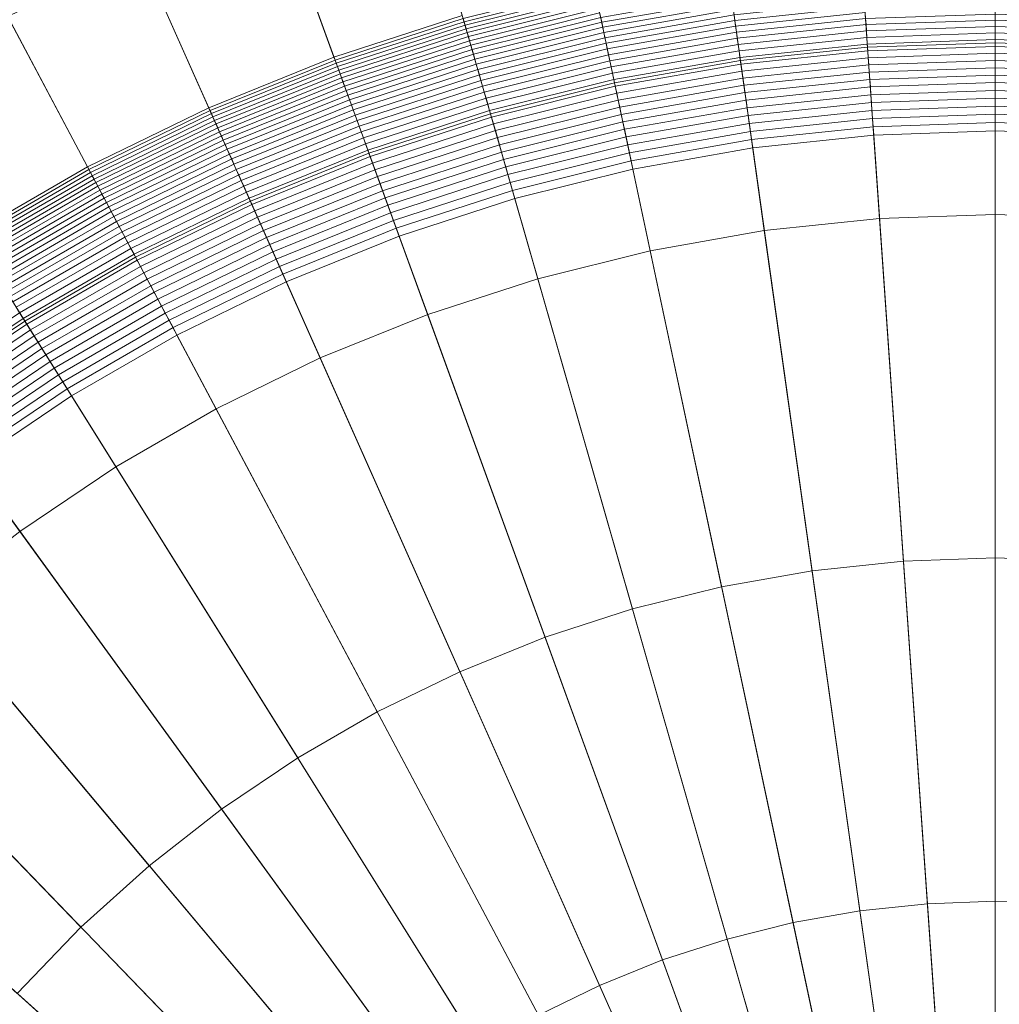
# Model space of a CAD drawing. Header units: millimetres. Extents: x -219 to 220, y -220 to 220.
# Tile 104 of 146: x -17 to 0, y 15 to 32. Entities that reach past the tile are written whole.
import ezdxf

# ---------------------------------------------------------------- set-up
doc = ezdxf.new("R2010")
doc.units = ezdxf.units.MM
doc.layers.add('LUCIDO_1', color=1, linetype='Continuous', lineweight=20, true_color=0xff0000)
doc.layers.add('Nessuna', color=7, linetype='Continuous', lineweight=9)

# ---------------------------------------------------------------- blocks, each defined once
blk = doc.blocks.new('Group-1')
at = {"layer": 'Nessuna', "color": 7, "linetype": 'Continuous', "lineweight": 9, "transparency": 33554687}
for points in [[(-2.398, 39.861, -97.712), (0.392, 39.959, -97.712), (0.392, 22.959, -97.712), (-1.212, 22.903, -97.712)], [(0.392, 39.959, -97.712), (3.183, 39.861, -97.712), (1.997, 22.903, -97.712), (0.392, 22.959, -97.712)], [(-5.175, 39.57, -97.712), (-2.398, 39.861, -97.712), (-1.212, 22.903, -97.712), (-2.809, 22.735, -97.712)], [(-7.924, 39.085, -97.712), (-5.175, 39.57, -97.712), (-2.809, 22.735, -97.712), (-4.39, 22.456, -97.712)], [(-10.633, 38.409, -97.712), (-7.924, 39.085, -97.712), (-4.39, 22.456, -97.712), (-5.947, 22.068, -97.712)], [(-13.288, 37.547, -97.712), (-10.633, 38.409, -97.712), (-5.947, 22.068, -97.712), (-7.474, 21.572, -97.712)], [(-15.877, 36.501, -97.712), (-13.288, 37.547, -97.712), (-7.474, 21.572, -97.712), (-8.963, 20.97, -97.712)], [(-18.387, 35.277, -97.712), (-15.877, 36.501, -97.712), (-8.963, 20.97, -97.712), (-10.406, 20.267, -97.712)], [(-20.804, 33.881, -97.712), (-18.387, 35.277, -97.712), (-10.406, 20.267, -97.712), (-11.796, 19.464, -97.712)], [(-11.164, 31.709, -81.761), (-8.921, 32.438, -81.761), (-9.74, 35.294, -71.709), (-12.18, 34.502, -71.709)], [(-13.35, 30.825, -81.761), (-11.164, 31.709, -81.761), (-12.18, 34.502, -71.709), (-14.559, 33.54, -71.709)], [(-23.119, 32.32, -97.712), (-20.804, 33.881, -97.712), (-11.796, 19.464, -97.712), (-13.127, 18.566, -97.712)], [(-15.47, 29.792, -81.761), (-13.35, 30.825, -81.761), (-14.559, 33.54, -71.709), (-16.865, 32.416, -71.709)], [(-8.889, 32.328, -82.122), (-6.609, 32.896, -82.122), (-6.621, 32.954, -81.942), (-8.905, 32.384, -81.942)], [(-8.872, 32.268, -82.301), (-6.596, 32.835, -82.301), (-6.609, 32.896, -82.122), (-8.889, 32.328, -82.122)], [(-8.854, 32.205, -82.479), (-6.582, 32.771, -82.479), (-6.596, 32.835, -82.301), (-8.872, 32.268, -82.301)], [(-8.835, 32.138, -82.656), (-6.568, 32.703, -82.656), (-6.582, 32.771, -82.479), (-8.854, 32.205, -82.479)], [(-8.815, 32.069, -82.831), (-6.553, 32.633, -82.831), (-6.568, 32.703, -82.656), (-8.835, 32.138, -82.656)], [(-6.486, 32.317, -83.517), (-4.212, 32.718, -83.517), (-4.224, 32.803, -83.348), (-6.503, 32.401, -83.348)], [(-6.467, 32.231, -83.685), (-4.199, 32.63, -83.685), (-4.212, 32.718, -83.517), (-6.486, 32.317, -83.517)], [(-8.794, 31.996, -83.005), (-6.537, 32.559, -83.005), (-6.553, 32.633, -82.831), (-8.815, 32.069, -82.831)], [(-8.772, 31.92, -83.177), (-6.521, 32.481, -83.177), (-6.537, 32.559, -83.005), (-8.794, 31.996, -83.005)], [(-6.448, 32.141, -83.851), (-4.187, 32.54, -83.851), (-4.199, 32.63, -83.685), (-6.467, 32.231, -83.685)], [(-6.428, 32.048, -84.015), (-4.173, 32.446, -84.015), (-4.187, 32.54, -83.851), (-6.448, 32.141, -83.851)], [(-4.16, 32.348, -84.177), (-1.889, 32.587, -84.177), (-1.896, 32.685, -84.015), (-4.173, 32.446, -84.015)], [(-4.146, 32.248, -84.337), (-1.882, 32.486, -84.337), (-1.889, 32.587, -84.177), (-4.16, 32.348, -84.177)], [(-17.512, 28.612, -81.761), (-15.47, 29.792, -81.761), (-16.865, 32.416, -71.709), (-19.087, 31.133, -71.709)], [(-11.145, 31.657, -81.942), (-8.905, 32.384, -81.942), (-8.921, 32.438, -81.761), (-11.164, 31.709, -81.761)], [(-11.125, 31.601, -82.122), (-8.889, 32.328, -82.122), (-8.905, 32.384, -81.942), (-11.145, 31.657, -81.942)], [(-8.75, 31.841, -83.348), (-6.503, 32.401, -83.348), (-6.521, 32.481, -83.177), (-8.772, 31.92, -83.177)], [(-8.726, 31.759, -83.517), (-6.486, 32.317, -83.517), (-6.503, 32.401, -83.348), (-8.75, 31.841, -83.348)], [(-6.408, 31.952, -84.177), (-4.16, 32.348, -84.177), (-4.173, 32.446, -84.015), (-6.428, 32.048, -84.015)], [(-6.387, 31.853, -84.337), (-4.146, 32.248, -84.337), (-4.16, 32.348, -84.177), (-6.408, 31.952, -84.177)], [(-4.131, 32.145, -84.496), (-1.875, 32.382, -84.496), (-1.882, 32.486, -84.337), (-4.146, 32.248, -84.337)], [(-4.116, 32.039, -84.652), (-1.867, 32.276, -84.652), (-1.875, 32.382, -84.496), (-4.131, 32.145, -84.496)], [(-1.867, 32.276, -84.652), (0.392, 32.354, -84.652), (0.392, 32.462, -84.496), (-1.875, 32.382, -84.496)], [(-1.86, 32.166, -84.807), (0.392, 32.244, -84.807), (0.392, 32.354, -84.652), (-1.867, 32.276, -84.652)], [(0.392, 32.354, -84.652), (2.652, 32.276, -84.652), (2.66, 32.382, -84.496), (0.392, 32.462, -84.496)], [(0.392, 32.244, -84.807), (2.644, 32.166, -84.807), (2.652, 32.276, -84.652), (0.392, 32.354, -84.652)], [(-25.319, 30.601, -97.712), (-23.119, 32.32, -97.712), (-13.127, 18.566, -97.712), (-14.392, 17.578, -97.712)], [(-11.103, 31.543, -82.301), (-8.872, 32.268, -82.301), (-8.889, 32.328, -82.122), (-11.125, 31.601, -82.122)], [(-11.081, 31.481, -82.479), (-8.854, 32.205, -82.479), (-8.872, 32.268, -82.301), (-11.103, 31.543, -82.301)], [(-11.057, 31.416, -82.656), (-8.835, 32.138, -82.656), (-8.854, 32.205, -82.479), (-11.081, 31.481, -82.479)], [(-8.702, 31.673, -83.685), (-6.467, 32.231, -83.685), (-6.486, 32.317, -83.517), (-8.726, 31.759, -83.517)], [(-8.676, 31.585, -83.851), (-6.448, 32.141, -83.851), (-6.467, 32.231, -83.685), (-8.702, 31.673, -83.685)], [(-6.365, 31.751, -84.496), (-4.131, 32.145, -84.496), (-4.146, 32.248, -84.337), (-6.387, 31.853, -84.337)], [(-4.101, 31.93, -84.807), (-1.86, 32.166, -84.807), (-1.867, 32.276, -84.652), (-4.116, 32.039, -84.652)], [(-1.852, 32.053, -84.959), (0.392, 32.131, -84.959), (0.392, 32.244, -84.807), (-1.86, 32.166, -84.807)], [(0.392, 32.131, -84.959), (2.637, 32.053, -84.959), (2.644, 32.166, -84.807), (0.392, 32.244, -84.807)], [(-11.032, 31.348, -82.831), (-8.815, 32.069, -82.831), (-8.835, 32.138, -82.656), (-11.057, 31.416, -82.656)], [(-11.007, 31.277, -83.005), (-8.794, 31.996, -83.005), (-8.815, 32.069, -82.831), (-11.032, 31.348, -82.831)], [(-8.65, 31.494, -84.015), (-6.428, 32.048, -84.015), (-6.448, 32.141, -83.851), (-8.676, 31.585, -83.851)], [(-8.623, 31.4, -84.177), (-6.408, 31.952, -84.177), (-6.428, 32.048, -84.015), (-8.65, 31.494, -84.015)], [(-6.343, 31.646, -84.652), (-4.116, 32.039, -84.652), (-4.131, 32.145, -84.496), (-6.365, 31.751, -84.496)], [(-6.32, 31.539, -84.807), (-4.101, 31.93, -84.807), (-4.116, 32.039, -84.652), (-6.343, 31.646, -84.652)], [(-4.085, 31.818, -84.959), (-1.852, 32.053, -84.959), (-1.86, 32.166, -84.807), (-4.101, 31.93, -84.807)], [(-4.069, 31.704, -85.109), (-1.844, 31.937, -85.109), (-1.852, 32.053, -84.959), (-4.085, 31.818, -84.959)], [(-1.844, 31.937, -85.109), (0.392, 32.016, -85.109), (0.392, 32.131, -84.959), (-1.852, 32.053, -84.959)], [(-1.836, 31.819, -85.257), (0.392, 31.897, -85.257), (0.392, 32.016, -85.109), (-1.844, 31.937, -85.109)], [(0.392, 32.016, -85.109), (2.628, 31.937, -85.109), (2.637, 32.053, -84.959), (0.392, 32.131, -84.959)], [(0.392, 31.897, -85.257), (2.62, 31.819, -85.257), (2.628, 31.937, -85.109), (0.392, 32.016, -85.109)], [(-10.98, 31.203, -83.177), (-8.772, 31.92, -83.177), (-8.794, 31.996, -83.005), (-11.007, 31.277, -83.005)], [(-10.951, 31.125, -83.348), (-8.75, 31.841, -83.348), (-8.772, 31.92, -83.177), (-10.98, 31.203, -83.177)], [(-10.922, 31.045, -83.517), (-8.726, 31.759, -83.517), (-8.75, 31.841, -83.348), (-10.951, 31.125, -83.348)], [(-8.595, 31.303, -84.337), (-6.387, 31.853, -84.337), (-6.408, 31.952, -84.177), (-8.623, 31.4, -84.177)], [(-8.567, 31.202, -84.496), (-6.365, 31.751, -84.496), (-6.387, 31.853, -84.337), (-8.595, 31.303, -84.337)], [(-6.297, 31.428, -84.959), (-4.085, 31.818, -84.959), (-4.101, 31.93, -84.807), (-6.32, 31.539, -84.807)], [(-4.053, 31.586, -85.257), (-1.836, 31.819, -85.257), (-1.844, 31.937, -85.109), (-4.069, 31.704, -85.109)], [(-1.827, 31.698, -85.403), (0.392, 31.775, -85.403), (0.392, 31.897, -85.257), (-1.836, 31.819, -85.257)], [(0.392, 31.775, -85.403), (2.612, 31.698, -85.403), (2.62, 31.819, -85.257), (0.392, 31.897, -85.257)], [(-13.328, 30.775, -81.942), (-11.145, 31.657, -81.942), (-11.164, 31.709, -81.761), (-13.35, 30.825, -81.761)], [(-13.304, 30.721, -82.122), (-11.125, 31.601, -82.122), (-11.145, 31.657, -81.942), (-13.328, 30.775, -81.942)], [(-10.892, 30.962, -83.685), (-8.702, 31.673, -83.685), (-8.726, 31.759, -83.517), (-10.922, 31.045, -83.517)], [(-10.86, 30.876, -83.851), (-8.676, 31.585, -83.851), (-8.702, 31.673, -83.685), (-10.892, 30.962, -83.685)], [(-8.537, 31.099, -84.652), (-6.343, 31.646, -84.652), (-6.365, 31.751, -84.496), (-8.567, 31.202, -84.496)], [(-6.273, 31.315, -85.109), (-4.069, 31.704, -85.109), (-4.085, 31.818, -84.959), (-6.297, 31.428, -84.959)], [(-6.248, 31.199, -85.257), (-4.053, 31.586, -85.257), (-4.069, 31.704, -85.109), (-6.273, 31.315, -85.109)], [(-4.036, 31.466, -85.403), (-1.827, 31.698, -85.403), (-1.836, 31.819, -85.257), (-4.053, 31.586, -85.257)], [(-4.018, 31.343, -85.546), (-1.818, 31.574, -85.546), (-1.827, 31.698, -85.403), (-4.036, 31.466, -85.403)], [(-1.818, 31.574, -85.546), (0.392, 31.651, -85.546), (0.392, 31.775, -85.403), (-1.827, 31.698, -85.403)], [(0.392, 31.651, -85.546), (2.603, 31.574, -85.546), (2.612, 31.698, -85.403), (0.392, 31.775, -85.403)], [(-13.278, 30.664, -82.301), (-11.103, 31.543, -82.301), (-11.125, 31.601, -82.122), (-13.304, 30.721, -82.122)], [(-13.252, 30.604, -82.479), (-11.081, 31.481, -82.479), (-11.103, 31.543, -82.301), (-13.278, 30.664, -82.301)], [(-10.828, 30.786, -84.015), (-8.65, 31.494, -84.015), (-8.676, 31.585, -83.851), (-10.86, 30.876, -83.851)], [(-10.794, 30.694, -84.177), (-8.623, 31.4, -84.177), (-8.65, 31.494, -84.015), (-10.828, 30.786, -84.015)], [(-8.507, 30.994, -84.807), (-6.32, 31.539, -84.807), (-6.343, 31.646, -84.652), (-8.537, 31.099, -84.652)], [(-8.476, 30.885, -84.959), (-6.297, 31.428, -84.959), (-6.32, 31.539, -84.807), (-8.507, 30.994, -84.807)], [(-6.223, 31.08, -85.403), (-4.036, 31.466, -85.403), (-4.053, 31.586, -85.257), (-6.248, 31.199, -85.257)], [(-4.001, 31.217, -85.687), (-1.81, 31.448, -85.687), (-1.818, 31.574, -85.546), (-4.018, 31.343, -85.546)], [(-1.81, 31.448, -85.687), (0.392, 31.524, -85.687), (0.392, 31.651, -85.546), (-1.818, 31.574, -85.546)], [(-1.801, 31.318, -85.825), (0.392, 31.395, -85.825), (0.392, 31.524, -85.687), (-1.81, 31.448, -85.687)], [(0.392, 31.524, -85.687), (2.594, 31.448, -85.687), (2.603, 31.574, -85.546), (0.392, 31.651, -85.546)], [(0.392, 31.395, -85.825), (2.585, 31.318, -85.825), (2.594, 31.448, -85.687), (0.392, 31.524, -85.687)], [(-13.224, 30.541, -82.656), (-11.057, 31.416, -82.656), (-11.081, 31.481, -82.479), (-13.252, 30.604, -82.479)], [(-13.194, 30.475, -82.831), (-11.032, 31.348, -82.831), (-11.057, 31.416, -82.656), (-13.224, 30.541, -82.656)], [(-13.163, 30.406, -83.005), (-11.007, 31.277, -83.005), (-11.032, 31.348, -82.831), (-13.194, 30.475, -82.831)], [(-10.76, 30.599, -84.337), (-8.595, 31.303, -84.337), (-8.623, 31.4, -84.177), (-10.794, 30.694, -84.177)], [(-8.444, 30.774, -85.109), (-6.273, 31.315, -85.109), (-6.297, 31.428, -84.959), (-8.476, 30.885, -84.959)], [(-8.411, 30.66, -85.257), (-6.248, 31.199, -85.257), (-6.273, 31.315, -85.109), (-8.444, 30.774, -85.109)], [(-6.197, 30.959, -85.546), (-4.018, 31.343, -85.546), (-4.036, 31.466, -85.403), (-6.223, 31.08, -85.403)], [(-6.171, 30.835, -85.687), (-4.001, 31.217, -85.687), (-4.018, 31.343, -85.546), (-6.197, 30.959, -85.546)], [(-3.983, 31.089, -85.825), (-1.801, 31.318, -85.825), (-1.81, 31.448, -85.687), (-4.001, 31.217, -85.687)], [(-3.964, 30.958, -85.961), (-1.791, 31.187, -85.961), (-1.801, 31.318, -85.825), (-3.983, 31.089, -85.825)], [(-1.791, 31.187, -85.961), (0.392, 31.263, -85.961), (0.392, 31.395, -85.825), (-1.801, 31.318, -85.825)], [(0.392, 31.263, -85.961), (2.576, 31.187, -85.961), (2.585, 31.318, -85.825), (0.392, 31.395, -85.825)], [(-13.131, 30.333, -83.177), (-10.98, 31.203, -83.177), (-11.007, 31.277, -83.005), (-13.163, 30.406, -83.005)], [(-13.098, 30.258, -83.348), (-10.951, 31.125, -83.348), (-10.98, 31.203, -83.177), (-13.131, 30.333, -83.177)], [(-10.724, 30.501, -84.496), (-8.567, 31.202, -84.496), (-8.595, 31.303, -84.337), (-10.76, 30.599, -84.337)], [(-10.688, 30.401, -84.652), (-8.537, 31.099, -84.652), (-8.567, 31.202, -84.496), (-10.724, 30.501, -84.496)], [(-8.378, 30.543, -85.403), (-6.223, 31.08, -85.403), (-6.248, 31.199, -85.257), (-8.411, 30.66, -85.257)], [(-6.144, 30.708, -85.825), (-3.983, 31.089, -85.825), (-4.001, 31.217, -85.687), (-6.171, 30.835, -85.687)], [(-3.946, 30.825, -86.095), (-1.782, 31.052, -86.095), (-1.791, 31.187, -85.961), (-3.964, 30.958, -85.961)], [(-1.782, 31.052, -86.095), (0.392, 31.128, -86.095), (0.392, 31.263, -85.961), (-1.791, 31.187, -85.961)], [(0.392, 31.128, -86.095), (2.567, 31.052, -86.095), (2.576, 31.187, -85.961), (0.392, 31.263, -85.961)], [(-13.063, 30.18, -83.517), (-10.922, 31.045, -83.517), (-10.951, 31.125, -83.348), (-13.098, 30.258, -83.348)], [(-13.027, 30.099, -83.685), (-10.892, 30.962, -83.685), (-10.922, 31.045, -83.517), (-13.063, 30.18, -83.517)], [(-10.65, 30.297, -84.807), (-8.507, 30.994, -84.807), (-8.537, 31.099, -84.652), (-10.688, 30.401, -84.652)], [(-10.611, 30.191, -84.959), (-8.476, 30.885, -84.959), (-8.507, 30.994, -84.807), (-10.65, 30.297, -84.807)], [(-8.343, 30.424, -85.546), (-6.197, 30.959, -85.546), (-6.223, 31.08, -85.403), (-8.378, 30.543, -85.403)], [(-6.116, 30.579, -85.961), (-3.964, 30.958, -85.961), (-3.983, 31.089, -85.825), (-6.144, 30.708, -85.825)], [(-3.927, 30.689, -86.226), (-1.772, 30.915, -86.226), (-1.782, 31.052, -86.095), (-3.946, 30.825, -86.095)], [(-1.772, 30.915, -86.226), (0.392, 30.991, -86.226), (0.392, 31.128, -86.095), (-1.782, 31.052, -86.095)], [(-1.763, 30.776, -86.354), (0.392, 30.851, -86.354), (0.392, 30.991, -86.226), (-1.772, 30.915, -86.226)], [(0.392, 30.991, -86.226), (2.557, 30.915, -86.226), (2.567, 31.052, -86.095), (0.392, 31.128, -86.095)], [(0.392, 30.851, -86.354), (2.547, 30.776, -86.354), (2.557, 30.915, -86.226), (0.392, 30.991, -86.226)], [(-15.444, 29.743, -81.942), (-13.328, 30.775, -81.942), (-13.35, 30.825, -81.761), (-15.47, 29.792, -81.761)], [(-12.99, 30.015, -83.851), (-10.86, 30.876, -83.851), (-10.892, 30.962, -83.685), (-13.027, 30.099, -83.685)], [(-12.951, 29.929, -84.015), (-10.828, 30.786, -84.015), (-10.86, 30.876, -83.851), (-12.99, 30.015, -83.851)], [(-10.572, 30.082, -85.109), (-8.444, 30.774, -85.109), (-8.476, 30.885, -84.959), (-10.611, 30.191, -84.959)], [(-8.308, 30.302, -85.687), (-6.171, 30.835, -85.687), (-6.197, 30.959, -85.546), (-8.343, 30.424, -85.546)], [(-8.273, 30.177, -85.825), (-6.144, 30.708, -85.825), (-6.171, 30.835, -85.687), (-8.308, 30.302, -85.687)], [(-6.088, 30.447, -86.095), (-3.946, 30.825, -86.095), (-3.964, 30.958, -85.961), (-6.116, 30.579, -85.961)], [(-6.06, 30.313, -86.226), (-3.927, 30.689, -86.226), (-3.946, 30.825, -86.095), (-6.088, 30.447, -86.095)], [(-3.907, 30.551, -86.354), (-1.763, 30.776, -86.354), (-1.772, 30.915, -86.226), (-3.927, 30.689, -86.226)], [(-1.753, 30.634, -86.479), (0.392, 30.709, -86.479), (0.392, 30.851, -86.354), (-1.763, 30.776, -86.354)], [(0.392, 30.709, -86.479), (2.537, 30.634, -86.479), (2.547, 30.776, -86.354), (0.392, 30.851, -86.354)], [(-15.416, 29.691, -82.122), (-13.304, 30.721, -82.122), (-13.328, 30.775, -81.942), (-15.444, 29.743, -81.942)], [(-15.387, 29.636, -82.301), (-13.278, 30.664, -82.301), (-13.304, 30.721, -82.122), (-15.416, 29.691, -82.122)], [(-15.356, 29.577, -82.479), (-13.252, 30.604, -82.479), (-13.278, 30.664, -82.301), (-15.387, 29.636, -82.301)], [(-12.911, 29.839, -84.177), (-10.794, 30.694, -84.177), (-10.828, 30.786, -84.015), (-12.951, 29.929, -84.015)], [(-12.87, 29.747, -84.337), (-10.76, 30.599, -84.337), (-10.794, 30.694, -84.177), (-12.911, 29.839, -84.177)], [(-10.531, 29.971, -85.257), (-8.411, 30.66, -85.257), (-8.444, 30.774, -85.109), (-10.572, 30.082, -85.109)], [(-10.49, 29.857, -85.403), (-8.378, 30.543, -85.403), (-8.411, 30.66, -85.257), (-10.531, 29.971, -85.257)], [(-8.236, 30.05, -85.961), (-6.116, 30.579, -85.961), (-6.144, 30.708, -85.825), (-8.273, 30.177, -85.825)], [(-6.031, 30.176, -86.354), (-3.907, 30.551, -86.354), (-3.927, 30.689, -86.226), (-6.06, 30.313, -86.226)], [(-3.887, 30.41, -86.479), (-1.753, 30.634, -86.479), (-1.763, 30.776, -86.354), (-3.907, 30.551, -86.354)], [(-3.867, 30.267, -86.602), (-1.743, 30.49, -86.602), (-1.753, 30.634, -86.479), (-3.887, 30.41, -86.479)], [(-1.743, 30.49, -86.602), (0.392, 30.565, -86.602), (0.392, 30.709, -86.479), (-1.753, 30.634, -86.479)], [(0.392, 30.565, -86.602), (2.527, 30.49, -86.602), (2.537, 30.634, -86.479), (0.392, 30.709, -86.479)], [(-27.394, 28.732, -97.712), (-25.319, 30.601, -97.712), (-14.392, 17.578, -97.712), (-15.585, 16.504, -97.712)], [(-15.324, 29.517, -82.656), (-13.224, 30.541, -82.656), (-13.252, 30.604, -82.479), (-15.356, 29.577, -82.479)], [(-15.29, 29.453, -82.831), (-13.194, 30.475, -82.831), (-13.224, 30.541, -82.656), (-15.324, 29.517, -82.656)], [(-15.254, 29.386, -83.005), (-13.163, 30.406, -83.005), (-13.194, 30.475, -82.831), (-15.29, 29.453, -82.831)], [(-12.828, 29.652, -84.496), (-10.724, 30.501, -84.496), (-10.76, 30.599, -84.337), (-12.87, 29.747, -84.337)], [(-12.784, 29.554, -84.652), (-10.688, 30.401, -84.652), (-10.724, 30.501, -84.496), (-12.828, 29.652, -84.496)], [(-10.447, 29.74, -85.546), (-8.343, 30.424, -85.546), (-8.378, 30.543, -85.403), (-10.49, 29.857, -85.403)], [(-8.199, 29.921, -86.095), (-6.088, 30.447, -86.095), (-6.116, 30.579, -85.961), (-8.236, 30.05, -85.961)], [(-6.001, 30.037, -86.479), (-3.887, 30.41, -86.479), (-3.907, 30.551, -86.354), (-6.031, 30.176, -86.354)], [(-3.847, 30.122, -86.722), (-1.732, 30.344, -86.722), (-1.743, 30.49, -86.602), (-3.867, 30.267, -86.602)], [(-1.732, 30.344, -86.722), (0.392, 30.418, -86.722), (0.392, 30.565, -86.602), (-1.743, 30.49, -86.602)], [(0.392, 30.418, -86.722), (2.517, 30.344, -86.722), (2.527, 30.49, -86.602), (0.392, 30.565, -86.602)], [(-15.217, 29.316, -83.177), (-13.131, 30.333, -83.177), (-13.163, 30.406, -83.005), (-15.254, 29.386, -83.005)], [(-15.179, 29.243, -83.348), (-13.098, 30.258, -83.348), (-13.131, 30.333, -83.177), (-15.217, 29.316, -83.177)], [(-12.739, 29.453, -84.807), (-10.65, 30.297, -84.807), (-10.688, 30.401, -84.652), (-12.784, 29.554, -84.652)], [(-12.693, 29.35, -84.959), (-10.611, 30.191, -84.959), (-10.65, 30.297, -84.807), (-12.739, 29.453, -84.807)], [(-10.404, 29.621, -85.687), (-8.308, 30.302, -85.687), (-8.343, 30.424, -85.546), (-10.447, 29.74, -85.546)], [(-10.359, 29.499, -85.825), (-8.273, 30.177, -85.825), (-8.308, 30.302, -85.687), (-10.404, 29.621, -85.687)], [(-8.161, 29.789, -86.226), (-6.06, 30.313, -86.226), (-6.088, 30.447, -86.095), (-8.199, 29.921, -86.095)], [(-8.123, 29.655, -86.354), (-6.031, 30.176, -86.354), (-6.06, 30.313, -86.226), (-8.161, 29.789, -86.226)], [(-5.971, 29.896, -86.602), (-3.867, 30.267, -86.602), (-3.887, 30.41, -86.479), (-6.001, 30.037, -86.479)], [(-2.809, 22.735, -92.712), (-1.212, 22.903, -92.712), (-1.732, 30.344, -86.722), (-3.847, 30.122, -86.722)], [(-1.212, 22.903, -92.712), (0.392, 22.959, -92.712), (0.392, 30.418, -86.722), (-1.732, 30.344, -86.722)], [(0.392, 22.959, -92.712), (1.997, 22.903, -92.712), (2.517, 30.344, -86.722), (0.392, 30.418, -86.722)], [(-15.138, 29.168, -83.517), (-13.063, 30.18, -83.517), (-13.098, 30.258, -83.348), (-15.179, 29.243, -83.348)], [(-15.097, 29.09, -83.685), (-13.027, 30.099, -83.685), (-13.063, 30.18, -83.517), (-15.138, 29.168, -83.517)], [(-12.646, 29.244, -85.109), (-10.572, 30.082, -85.109), (-10.611, 30.191, -84.959), (-12.693, 29.35, -84.959)], [(-10.314, 29.375, -85.961), (-8.236, 30.05, -85.961), (-8.273, 30.177, -85.825), (-10.359, 29.499, -85.825)], [(-8.084, 29.518, -86.479), (-6.001, 30.037, -86.479), (-6.031, 30.176, -86.354), (-8.123, 29.655, -86.354)], [(-5.941, 29.753, -86.722), (-3.847, 30.122, -86.722), (-3.867, 30.267, -86.602), (-5.971, 29.896, -86.602)], [(-4.39, 22.456, -92.712), (-2.809, 22.735, -92.712), (-3.847, 30.122, -86.722), (-5.941, 29.753, -86.722)], [(-15.054, 29.009, -83.851), (-12.99, 30.015, -83.851), (-13.027, 30.099, -83.685), (-15.097, 29.09, -83.685)], [(-15.009, 28.925, -84.015), (-12.951, 29.929, -84.015), (-12.99, 30.015, -83.851), (-15.054, 29.009, -83.851)], [(-12.598, 29.136, -85.257), (-10.531, 29.971, -85.257), (-10.572, 30.082, -85.109), (-12.646, 29.244, -85.109)], [(-12.549, 29.025, -85.403), (-10.49, 29.857, -85.403), (-10.531, 29.971, -85.257), (-12.598, 29.136, -85.257)], [(-10.268, 29.248, -86.095), (-8.199, 29.921, -86.095), (-8.236, 30.05, -85.961), (-10.314, 29.375, -85.961)], [(-8.044, 29.379, -86.602), (-5.971, 29.896, -86.602), (-6.001, 30.037, -86.479), (-8.084, 29.518, -86.479)], [(-17.483, 28.565, -81.942), (-15.444, 29.743, -81.942), (-15.47, 29.792, -81.761), (-17.512, 28.612, -81.761)], [(-14.963, 28.838, -84.177), (-12.911, 29.839, -84.177), (-12.951, 29.929, -84.015), (-15.009, 28.925, -84.015)], [(-14.916, 28.749, -84.337), (-12.87, 29.747, -84.337), (-12.911, 29.839, -84.177), (-14.963, 28.838, -84.177)], [(-12.498, 28.911, -85.546), (-10.447, 29.74, -85.546), (-10.49, 29.857, -85.403), (-12.549, 29.025, -85.403)], [(-10.221, 29.119, -86.226), (-8.161, 29.789, -86.226), (-8.199, 29.921, -86.095), (-10.268, 29.248, -86.095)], [(-10.174, 28.988, -86.354), (-8.123, 29.655, -86.354), (-8.161, 29.789, -86.226), (-10.221, 29.119, -86.226)], [(-8.003, 29.238, -86.722), (-5.941, 29.753, -86.722), (-5.971, 29.896, -86.602), (-8.044, 29.379, -86.602)], [(-17.452, 28.515, -82.122), (-15.416, 29.691, -82.122), (-15.444, 29.743, -81.942), (-17.483, 28.565, -81.942)], [(-17.419, 28.463, -82.301), (-15.387, 29.636, -82.301), (-15.416, 29.691, -82.122), (-17.452, 28.515, -82.122)], [(-17.384, 28.407, -82.479), (-15.356, 29.577, -82.479), (-15.387, 29.636, -82.301), (-17.419, 28.463, -82.301)], [(-14.867, 28.657, -84.496), (-12.828, 29.652, -84.496), (-12.87, 29.747, -84.337), (-14.916, 28.749, -84.337)], [(-14.816, 28.562, -84.652), (-12.784, 29.554, -84.652), (-12.828, 29.652, -84.496), (-14.867, 28.657, -84.496)], [(-12.447, 28.795, -85.687), (-10.404, 29.621, -85.687), (-10.447, 29.74, -85.546), (-12.498, 28.911, -85.546)], [(-12.394, 28.677, -85.825), (-10.359, 29.499, -85.825), (-10.404, 29.621, -85.687), (-12.447, 28.795, -85.687)], [(-10.125, 28.855, -86.479), (-8.084, 29.518, -86.479), (-8.123, 29.655, -86.354), (-10.174, 28.988, -86.354)], [(-5.947, 22.068, -92.712), (-4.39, 22.456, -92.712), (-5.941, 29.753, -86.722), (-8.003, 29.238, -86.722)], [(-17.347, 28.348, -82.656), (-15.324, 29.517, -82.656), (-15.356, 29.577, -82.479), (-17.384, 28.407, -82.479)], [(-17.309, 28.287, -82.831), (-15.29, 29.453, -82.831), (-15.324, 29.517, -82.656), (-17.347, 28.348, -82.656)], [(-17.269, 28.223, -83.005), (-15.254, 29.386, -83.005), (-15.29, 29.453, -82.831), (-17.309, 28.287, -82.831)], [(-14.765, 28.465, -84.807), (-12.739, 29.453, -84.807), (-12.784, 29.554, -84.652), (-14.816, 28.562, -84.652)], [(-14.712, 28.366, -84.959), (-12.693, 29.35, -84.959), (-12.739, 29.453, -84.807), (-14.765, 28.465, -84.807)], [(-12.34, 28.556, -85.961), (-10.314, 29.375, -85.961), (-10.359, 29.499, -85.825), (-12.394, 28.677, -85.825)], [(-10.076, 28.719, -86.602), (-8.044, 29.379, -86.602), (-8.084, 29.518, -86.479), (-10.125, 28.855, -86.479)], [(-17.227, 28.156, -83.177), (-15.217, 29.316, -83.177), (-15.254, 29.386, -83.005), (-17.269, 28.223, -83.005)], [(-17.183, 28.086, -83.348), (-15.179, 29.243, -83.348), (-15.217, 29.316, -83.177), (-17.227, 28.156, -83.177)], [(-14.657, 28.263, -85.109), (-12.646, 29.244, -85.109), (-12.693, 29.35, -84.959), (-14.712, 28.366, -84.959)], [(-12.285, 28.433, -86.095), (-10.268, 29.248, -86.095), (-10.314, 29.375, -85.961), (-12.34, 28.556, -85.961)], [(-12.23, 28.308, -86.226), (-10.221, 29.119, -86.226), (-10.268, 29.248, -86.095), (-12.285, 28.433, -86.095)], [(-10.025, 28.581, -86.722), (-8.003, 29.238, -86.722), (-8.044, 29.379, -86.602), (-10.076, 28.719, -86.602)], [(-17.138, 28.013, -83.517), (-15.138, 29.168, -83.517), (-15.179, 29.243, -83.348), (-17.183, 28.086, -83.348)], [(-17.091, 27.938, -83.685), (-15.097, 29.09, -83.685), (-15.138, 29.168, -83.517), (-17.138, 28.013, -83.517)], [(-17.042, 27.86, -83.851), (-15.054, 29.009, -83.851), (-15.097, 29.09, -83.685), (-17.091, 27.938, -83.685)], [(-14.602, 28.158, -85.257), (-12.598, 29.136, -85.257), (-12.646, 29.244, -85.109), (-14.657, 28.263, -85.109)], [(-14.545, 28.051, -85.403), (-12.549, 29.025, -85.403), (-12.598, 29.136, -85.257), (-14.602, 28.158, -85.257)], [(-12.173, 28.181, -86.354), (-10.174, 28.988, -86.354), (-10.221, 29.119, -86.226), (-12.23, 28.308, -86.226)], [(-7.474, 21.572, -92.712), (-5.947, 22.068, -92.712), (-8.003, 29.238, -86.722), (-10.025, 28.581, -86.722)], [(-16.992, 27.78, -84.015), (-15.009, 28.925, -84.015), (-15.054, 29.009, -83.851), (-17.042, 27.86, -83.851)], [(-16.94, 27.697, -84.177), (-14.963, 28.838, -84.177), (-15.009, 28.925, -84.015), (-16.992, 27.78, -84.015)], [(-14.486, 27.942, -85.546), (-12.498, 28.911, -85.546), (-12.549, 29.025, -85.403), (-14.545, 28.051, -85.403)], [(-14.427, 27.83, -85.687), (-12.447, 28.795, -85.687), (-12.498, 28.911, -85.546), (-14.486, 27.942, -85.546)], [(-12.115, 28.051, -86.479), (-10.125, 28.855, -86.479), (-10.174, 28.988, -86.354), (-12.173, 28.181, -86.354)], [(-29.333, 26.724, -97.712), (-27.394, 28.732, -97.712), (-15.585, 16.504, -97.712), (-16.7, 15.349, -97.712)], [(-16.887, 27.611, -84.337), (-14.916, 28.749, -84.337), (-14.963, 28.838, -84.177), (-16.94, 27.697, -84.177)], [(-16.831, 27.523, -84.496), (-14.867, 28.657, -84.496), (-14.916, 28.749, -84.337), (-16.887, 27.611, -84.337)], [(-14.366, 27.715, -85.825), (-12.394, 28.677, -85.825), (-12.447, 28.795, -85.687), (-14.427, 27.83, -85.687)], [(-12.056, 27.919, -86.602), (-10.076, 28.719, -86.602), (-10.125, 28.855, -86.479), (-12.115, 28.051, -86.479)], [(-16.775, 27.432, -84.652), (-14.816, 28.562, -84.652), (-14.867, 28.657, -84.496), (-16.831, 27.523, -84.496)], [(-16.716, 27.339, -84.807), (-14.765, 28.465, -84.807), (-14.816, 28.562, -84.652), (-16.775, 27.432, -84.652)], [(-14.304, 27.599, -85.961), (-12.34, 28.556, -85.961), (-12.394, 28.677, -85.825), (-14.366, 27.715, -85.825)], [(-11.997, 27.785, -86.722), (-10.025, 28.581, -86.722), (-10.076, 28.719, -86.602), (-12.056, 27.919, -86.602)], [(-8.963, 20.97, -92.712), (-7.474, 21.572, -92.712), (-10.025, 28.581, -86.722), (-11.997, 27.785, -86.722)], [(-16.657, 27.243, -84.959), (-14.712, 28.366, -84.959), (-14.765, 28.465, -84.807), (-16.716, 27.339, -84.807)], [(-14.241, 27.48, -86.095), (-12.285, 28.433, -86.095), (-12.34, 28.556, -85.961), (-14.304, 27.599, -85.961)], [(-14.176, 27.359, -86.226), (-12.23, 28.308, -86.226), (-12.285, 28.433, -86.095), (-14.241, 27.48, -86.095)], [(-16.595, 27.144, -85.109), (-14.657, 28.263, -85.109), (-14.712, 28.366, -84.959), (-16.657, 27.243, -84.959)], [(-16.532, 27.044, -85.257), (-14.602, 28.158, -85.257), (-14.657, 28.263, -85.109), (-16.595, 27.144, -85.109)], [(-14.111, 27.235, -86.354), (-12.173, 28.181, -86.354), (-12.23, 28.308, -86.226), (-14.176, 27.359, -86.226)], [(-16.468, 26.941, -85.403), (-14.545, 28.051, -85.403), (-14.602, 28.158, -85.257), (-16.532, 27.044, -85.257)], [(-16.402, 26.836, -85.546), (-14.486, 27.942, -85.546), (-14.545, 28.051, -85.403), (-16.468, 26.941, -85.403)], [(-14.044, 27.11, -86.479), (-12.115, 28.051, -86.479), (-12.173, 28.181, -86.354), (-14.111, 27.235, -86.354)], [(-13.976, 26.982, -86.602), (-12.056, 27.919, -86.602), (-12.115, 28.051, -86.479), (-14.044, 27.11, -86.479)], [(-16.335, 26.728, -85.687), (-14.427, 27.83, -85.687), (-14.486, 27.942, -85.546), (-16.402, 26.836, -85.546)], [(-13.907, 26.853, -86.722), (-11.997, 27.785, -86.722), (-12.056, 27.919, -86.602), (-13.976, 26.982, -86.602)], [(-16.266, 26.618, -85.825), (-14.366, 27.715, -85.825), (-14.427, 27.83, -85.687), (-16.335, 26.728, -85.687)], [(-16.196, 26.506, -85.961), (-14.304, 27.599, -85.961), (-14.366, 27.715, -85.825), (-16.266, 26.618, -85.825)], [(-10.406, 20.267, -92.712), (-8.963, 20.97, -92.712), (-11.997, 27.785, -86.722), (-13.907, 26.853, -86.722)], [(-16.125, 26.392, -86.095), (-14.241, 27.48, -86.095), (-14.304, 27.599, -85.961), (-16.196, 26.506, -85.961)], [(-16.052, 26.276, -86.226), (-14.176, 27.359, -86.226), (-14.241, 27.48, -86.095), (-16.125, 26.392, -86.095)], [(-15.978, 26.157, -86.354), (-14.111, 27.235, -86.354), (-14.176, 27.359, -86.226), (-16.052, 26.276, -86.226)], [(-18.45, 25.893, -85.109), (-16.595, 27.144, -85.109), (-16.657, 27.243, -84.959), (-18.518, 25.987, -84.959)], [(-15.903, 26.037, -86.479), (-14.044, 27.11, -86.479), (-14.111, 27.235, -86.354), (-15.978, 26.157, -86.354)], [(-18.38, 25.797, -85.257), (-16.532, 27.044, -85.257), (-16.595, 27.144, -85.109), (-18.45, 25.893, -85.109)], [(-18.309, 25.699, -85.403), (-16.468, 26.941, -85.403), (-16.532, 27.044, -85.257), (-18.38, 25.797, -85.257)], [(-15.826, 25.914, -86.602), (-13.976, 26.982, -86.602), (-14.044, 27.11, -86.479), (-15.903, 26.037, -86.479)], [(-18.236, 25.599, -85.546), (-16.402, 26.836, -85.546), (-16.468, 26.941, -85.403), (-18.309, 25.699, -85.403)], [(-15.749, 25.79, -86.722), (-13.907, 26.853, -86.722), (-13.976, 26.982, -86.602), (-15.826, 25.914, -86.602)], [(-11.796, 19.464, -92.712), (-10.406, 20.267, -92.712), (-13.907, 26.853, -86.722), (-15.749, 25.79, -86.722)], [(-18.161, 25.496, -85.687), (-16.335, 26.728, -85.687), (-16.402, 26.836, -85.546), (-18.236, 25.599, -85.546)], [(-18.085, 25.391, -85.825), (-16.266, 26.618, -85.825), (-16.335, 26.728, -85.687), (-18.161, 25.496, -85.687)], [(-18.008, 25.284, -85.961), (-16.196, 26.506, -85.961), (-16.266, 26.618, -85.825), (-18.085, 25.391, -85.825)], [(-17.928, 25.175, -86.095), (-16.125, 26.392, -86.095), (-16.196, 26.506, -85.961), (-18.008, 25.284, -85.961)], [(-17.848, 25.064, -86.226), (-16.052, 26.276, -86.226), (-16.125, 26.392, -86.095), (-17.928, 25.175, -86.095)], [(-17.766, 24.951, -86.354), (-15.978, 26.157, -86.354), (-16.052, 26.276, -86.226), (-17.848, 25.064, -86.226)], [(-17.682, 24.836, -86.479), (-15.903, 26.037, -86.479), (-15.978, 26.157, -86.354), (-17.766, 24.951, -86.354)], [(-17.597, 24.72, -86.602), (-15.826, 25.914, -86.602), (-15.903, 26.037, -86.479), (-17.682, 24.836, -86.479)], [(-17.511, 24.601, -86.722), (-15.749, 25.79, -86.722), (-15.826, 25.914, -86.602), (-17.597, 24.72, -86.602)], [(-13.127, 18.566, -92.712), (-11.796, 19.464, -92.712), (-15.749, 25.79, -86.722), (-17.511, 24.601, -86.722)], [(-14.392, 17.578, -92.712), (-13.127, 18.566, -92.712), (-17.511, 24.601, -86.722), (-19.187, 23.292, -86.722)], [(-15.585, 16.504, -92.712), (-14.392, 17.578, -92.712), (-19.187, 23.292, -86.722), (-20.766, 21.869, -86.722)], [(-2.809, 22.735, -97.712), (-1.212, 22.903, -97.712), (-1.212, 22.903, -92.712), (-2.809, 22.735, -92.712)], [(-1.212, 22.903, -97.712), (0.392, 22.959, -97.712), (0.392, 22.959, -92.712), (-1.212, 22.903, -92.712)], [(0.392, 22.959, -97.712), (1.997, 22.903, -97.712), (1.997, 22.903, -92.712), (0.392, 22.959, -92.712)], [(-4.39, 22.456, -97.712), (-2.809, 22.735, -97.712), (-2.809, 22.735, -92.712), (-4.39, 22.456, -92.712)], [(-5.947, 22.068, -97.712), (-4.39, 22.456, -97.712), (-4.39, 22.456, -92.712), (-5.947, 22.068, -92.712)], [(-7.474, 21.572, -97.712), (-5.947, 22.068, -97.712), (-5.947, 22.068, -92.712), (-7.474, 21.572, -92.712)], [(-16.7, 15.349, -92.712), (-15.585, 16.504, -92.712), (-20.766, 21.869, -86.722), (-22.243, 20.34, -86.722)], [(-8.963, 20.97, -97.712), (-7.474, 21.572, -97.712), (-7.474, 21.572, -92.712), (-8.963, 20.97, -92.712)], [(-10.406, 20.267, -97.712), (-8.963, 20.97, -97.712), (-8.963, 20.97, -92.712), (-10.406, 20.267, -92.712)], [(-11.796, 19.464, -97.712), (-10.406, 20.267, -97.712), (-10.406, 20.267, -92.712), (-11.796, 19.464, -92.712)], [(-13.127, 18.566, -97.712), (-11.796, 19.464, -97.712), (-11.796, 19.464, -92.712), (-13.127, 18.566, -92.712)], [(-14.392, 17.578, -97.712), (-13.127, 18.566, -97.712), (-13.127, 18.566, -92.712), (-14.392, 17.578, -92.712)], [(-15.585, 16.504, -97.712), (-14.392, 17.578, -97.712), (-14.392, 17.578, -92.712), (-15.585, 16.504, -92.712)], [(-16.7, 15.349, -97.712), (-15.585, 16.504, -97.712), (-15.585, 16.504, -92.712), (-16.7, 15.349, -92.712)]]:
    blk.add_3dface(points, dxfattribs=at)
at = {"layer": 'Nessuna', "color": 250, "linetype": 'Continuous', "lineweight": 20, "true_color": 0x444444, "transparency": 33554687}
for points in [[(-4.061, 31.647, -74.941), (-1.84, 31.881, -74.941), (-1.631, 28.888, -77.941), (-3.644, 28.677, -77.941)], [(-4.061, 31.647, -69.941), (-1.84, 31.881, -69.941), (-1.84, 31.881, -74.941), (-4.061, 31.647, -74.941)], [(0.392, -0.041, -69.941), (-1.84, 31.881, -69.941), (-4.061, 31.647, -69.941)], [(-1.84, 31.881, -74.941), (0.392, 31.959, -74.941), (0.392, 28.959, -77.941), (-1.631, 28.888, -77.941)], [(-1.84, 31.881, -69.941), (0.392, 31.959, -69.941), (0.392, 31.959, -74.941), (-1.84, 31.881, -74.941)], [(0.392, -0.041, -69.941), (0.392, 31.959, -69.941), (-1.84, 31.881, -69.941)], [(0.392, 31.959, -74.941), (2.625, 31.881, -74.941), (2.415, 28.888, -77.941), (0.392, 28.959, -77.941)], [(0.392, 31.959, -69.941), (2.625, 31.881, -69.941), (2.625, 31.881, -74.941), (0.392, 31.959, -74.941)], [(0.392, -0.041, -69.941), (2.625, 31.881, -69.941), (0.392, 31.959, -69.941)], [(0.392, -0.041, -69.941), (4.846, 31.647, -69.941), (2.625, 31.881, -69.941)], [(-6.261, 31.26, -74.941), (-4.061, 31.647, -74.941), (-3.644, 28.677, -77.941), (-5.637, 28.325, -77.941)], [(-6.261, 31.26, -69.941), (-4.061, 31.647, -69.941), (-4.061, 31.647, -74.941), (-6.261, 31.26, -74.941)], [(0.392, -0.041, -69.941), (-4.061, 31.647, -69.941), (-6.261, 31.26, -69.941)], [(0.392, -0.041, -69.941), (7.045, 31.26, -69.941), (4.846, 31.647, -69.941)], [(-8.428, 30.719, -74.941), (-6.261, 31.26, -74.941), (-5.637, 28.325, -77.941), (-7.601, 27.835, -77.941)], [(-8.428, 30.719, -69.941), (-6.261, 31.26, -69.941), (-6.261, 31.26, -74.941), (-8.428, 30.719, -74.941)], [(0.392, -0.041, -69.941), (-6.261, 31.26, -69.941), (-8.428, 30.719, -69.941)], [(0.392, -0.041, -69.941), (9.213, 30.719, -69.941), (7.045, 31.26, -69.941)], [(-10.552, 30.029, -74.941), (-8.428, 30.719, -74.941), (-7.601, 27.835, -77.941), (-9.526, 27.21, -77.941)], [(-10.552, 30.029, -69.941), (-8.428, 30.719, -69.941), (-8.428, 30.719, -74.941), (-10.552, 30.029, -74.941)], [(0.392, -0.041, -69.941), (-8.428, 30.719, -69.941), (-10.552, 30.029, -69.941)], [(0.392, -0.041, -69.941), (11.337, 30.029, -69.941), (9.213, 30.719, -69.941)], [(-12.623, 29.192, -74.941), (-10.552, 30.029, -74.941), (-9.526, 27.21, -77.941), (-11.403, 26.452, -77.941)], [(-12.623, 29.192, -69.941), (-10.552, 30.029, -69.941), (-10.552, 30.029, -74.941), (-12.623, 29.192, -74.941)], [(0.392, -0.041, -69.941), (-10.552, 30.029, -69.941), (-12.623, 29.192, -69.941)], [(0.392, -0.041, -69.941), (13.408, 29.192, -69.941), (11.337, 30.029, -69.941)], [(-14.631, 28.213, -74.941), (-12.623, 29.192, -74.941), (-11.403, 26.452, -77.941), (-13.222, 25.564, -77.941)], [(-14.631, 28.213, -69.941), (-12.623, 29.192, -69.941), (-12.623, 29.192, -74.941), (-14.631, 28.213, -74.941)], [(0.392, -0.041, -69.941), (-12.623, 29.192, -69.941), (-14.631, 28.213, -69.941)], [(0.392, -0.041, -69.941), (15.415, 28.213, -69.941), (13.408, 29.192, -69.941)], [(-1.631, 28.888, -77.941), (0.392, 28.959, -77.941), (0.392, 16.959, -77.941), (-0.794, 16.917, -77.941)], [(0.392, 28.959, -77.941), (2.415, 28.888, -77.941), (1.578, 16.917, -77.941), (0.392, 16.959, -77.941)], [(-3.644, 28.677, -77.941), (-1.631, 28.888, -77.941), (-0.794, 16.917, -77.941), (-1.974, 16.793, -77.941)], [(-5.637, 28.325, -77.941), (-3.644, 28.677, -77.941), (-1.974, 16.793, -77.941), (-3.142, 16.587, -77.941)], [(-7.601, 27.835, -77.941), (-5.637, 28.325, -77.941), (-3.142, 16.587, -77.941), (-4.294, 16.3, -77.941)], [(-16.565, 27.096, -74.941), (-14.631, 28.213, -74.941), (-13.222, 25.564, -77.941), (-14.975, 24.552, -77.941)], [(-16.565, 27.096, -69.941), (-14.631, 28.213, -69.941), (-14.631, 28.213, -74.941), (-16.565, 27.096, -74.941)], [(0.392, -0.041, -69.941), (-14.631, 28.213, -69.941), (-16.565, 27.096, -69.941)], [(0.392, -0.041, -69.941), (17.35, 27.096, -69.941), (15.415, 28.213, -69.941)], [(-9.526, 27.21, -77.941), (-7.601, 27.835, -77.941), (-4.294, 16.3, -77.941), (-5.422, 15.934, -77.941)], [(-11.403, 26.452, -77.941), (-9.526, 27.21, -77.941), (-5.422, 15.934, -77.941), (-6.522, 15.489, -77.941)], [(-18.417, 25.847, -74.941), (-16.565, 27.096, -74.941), (-14.975, 24.552, -77.941), (-16.653, 23.42, -77.941)], [(-18.417, 25.847, -69.941), (-16.565, 27.096, -69.941), (-16.565, 27.096, -74.941), (-18.417, 25.847, -74.941)], [(0.392, -0.041, -69.941), (-16.565, 27.096, -69.941), (-18.417, 25.847, -69.941)], [(0.392, -0.041, -69.941), (19.201, 25.847, -69.941), (17.35, 27.096, -69.941)], [(-13.222, 25.564, -77.941), (-11.403, 26.452, -77.941), (-6.522, 15.489, -77.941), (-7.589, 14.969, -77.941)], [(-20.177, 24.472, -74.941), (-18.417, 25.847, -74.941), (-16.653, 23.42, -77.941), (-18.249, 22.174, -77.941)], [(0.392, -0.041, -69.941), (-18.417, 25.847, -69.941), (-20.177, 24.472, -69.941)], [(0.392, -0.041, -69.941), (20.962, 24.472, -69.941), (19.201, 25.847, -69.941)], [(-14.975, 24.552, -77.941), (-13.222, 25.564, -77.941), (-7.589, 14.969, -77.941), (-8.616, 14.376, -77.941)], [(0.392, -0.041, -69.941), (-20.177, 24.472, -69.941), (-21.837, 22.978, -69.941)], [(-16.653, 23.42, -77.941), (-14.975, 24.552, -77.941), (-8.616, 14.376, -77.941), (-9.6, 13.712, -77.941)], [(0.392, -0.041, -69.941), (22.621, 22.978, -69.941), (20.962, 24.472, -69.941)], [(-18.249, 22.174, -77.941), (-16.653, 23.42, -77.941), (-9.6, 13.712, -77.941), (-10.535, 12.982, -77.941)], [(0.392, -0.041, -69.941), (-21.837, 22.978, -69.941), (-23.388, 21.371, -69.941)], [(0.392, -0.041, -69.941), (24.173, 21.371, -69.941), (22.621, 22.978, -69.941)], [(-19.753, 20.82, -77.941), (-18.249, 22.174, -77.941), (-10.535, 12.982, -77.941), (-11.417, 12.188, -77.941)], [(0.392, -0.041, -69.941), (-23.388, 21.371, -69.941), (-24.824, 19.66, -69.941)], [(0.392, -0.041, -69.941), (25.609, 19.66, -69.941), (24.173, 21.371, -69.941)], [(-21.159, 19.364, -77.941), (-19.753, 20.82, -77.941), (-11.417, 12.188, -77.941), (-12.241, 11.334, -77.941)], [(0.392, -0.041, -69.941), (-24.824, 19.66, -69.941), (-26.137, 17.853, -69.941)], [(0.392, -0.041, -69.941), (26.922, 17.853, -69.941), (25.609, 19.66, -69.941)], [(-22.46, 17.813, -77.941), (-21.159, 19.364, -77.941), (-12.241, 11.334, -77.941), (-13.004, 10.425, -77.941)], [(0.392, -0.041, -69.941), (-26.137, 17.853, -69.941), (-27.32, 15.959, -69.941)], [(-23.65, 16.175, -77.941), (-22.46, 17.813, -77.941), (-13.004, 10.425, -77.941), (-13.701, 9.465, -77.941)], [(0.392, -0.041, -69.941), (28.105, 15.959, -69.941), (26.922, 17.853, -69.941)], [(-1.974, 16.793, -75.441), (-0.794, 16.917, -75.441), (-0.794, 16.917, -77.941), (-1.974, 16.793, -77.941)], [(0.114, 1.939, -75.441), (0.253, 1.954, -75.441), (-0.794, 16.917, -75.441), (-1.974, 16.793, -75.441)], [(-1.974, 16.793, -77.941), (-0.794, 16.917, -77.941), (0.392, -0.041, -77.941)], [(-1.974, 16.793, -75.441), (-0.794, 16.917, -75.441), (0.253, 1.954, -75.441), (0.114, 1.939, -75.441)], [(-1.974, 16.793, -77.941), (-0.794, 16.917, -77.941), (-0.794, 16.917, -75.441), (-1.974, 16.793, -75.441)], [(-0.794, 16.917, -75.441), (0.392, 16.959, -75.441), (0.392, 16.959, -77.941), (-0.794, 16.917, -77.941)], [(0.253, 1.954, -75.441), (0.392, 1.959, -75.441), (0.392, 16.959, -75.441), (-0.794, 16.917, -75.441)], [(-0.794, 16.917, -77.941), (0.392, 16.959, -77.941), (0.392, -0.041, -77.941)], [(-0.794, 16.917, -75.441), (0.392, 16.959, -75.441), (0.392, 1.959, -75.441), (0.253, 1.954, -75.441)], [(-0.794, 16.917, -77.941), (0.392, 16.959, -77.941), (0.392, 16.959, -75.441), (-0.794, 16.917, -75.441)], [(0.392, 16.959, -75.441), (1.578, 16.917, -75.441), (1.578, 16.917, -77.941), (0.392, 16.959, -77.941)], [(0.392, 1.959, -75.441), (0.532, 1.954, -75.441), (1.578, 16.917, -75.441), (0.392, 16.959, -75.441)], [(0.392, 16.959, -77.941), (1.578, 16.917, -77.941), (0.392, -0.041, -77.941)], [(0.392, 16.959, -75.441), (1.578, 16.917, -75.441), (0.532, 1.954, -75.441), (0.392, 1.959, -75.441)], [(0.392, 16.959, -77.941), (1.578, 16.917, -77.941), (1.578, 16.917, -75.441), (0.392, 16.959, -75.441)], [(1.578, 16.917, -77.941), (2.758, 16.793, -77.941), (0.392, -0.041, -77.941)], [(-3.142, 16.587, -75.441), (-1.974, 16.793, -75.441), (-1.974, 16.793, -77.941), (-3.142, 16.587, -77.941)], [(-0.024, 1.915, -75.441), (0.114, 1.939, -75.441), (-1.974, 16.793, -75.441), (-3.142, 16.587, -75.441)], [(-3.142, 16.587, -77.941), (-1.974, 16.793, -77.941), (0.392, -0.041, -77.941)], [(-3.142, 16.587, -75.441), (-1.974, 16.793, -75.441), (0.114, 1.939, -75.441), (-0.024, 1.915, -75.441)], [(-3.142, 16.587, -77.941), (-1.974, 16.793, -77.941), (-1.974, 16.793, -75.441), (-3.142, 16.587, -75.441)], [(2.758, 16.793, -77.941), (3.927, 16.587, -77.941), (0.392, -0.041, -77.941)], [(-4.294, 16.3, -75.441), (-3.142, 16.587, -75.441), (-3.142, 16.587, -77.941), (-4.294, 16.3, -77.941)], [(-0.159, 1.881, -75.441), (-0.024, 1.915, -75.441), (-3.142, 16.587, -75.441), (-4.294, 16.3, -75.441)], [(-4.294, 16.3, -77.941), (-3.142, 16.587, -77.941), (0.392, -0.041, -77.941)], [(-4.294, 16.3, -75.441), (-3.142, 16.587, -75.441), (-0.024, 1.915, -75.441), (-0.159, 1.881, -75.441)], [(-4.294, 16.3, -77.941), (-3.142, 16.587, -77.941), (-3.142, 16.587, -75.441), (-4.294, 16.3, -75.441)], [(3.927, 16.587, -77.941), (5.078, 16.3, -77.941), (0.392, -0.041, -77.941)], [(-24.722, 14.459, -77.941), (-23.65, 16.175, -77.941), (-13.701, 9.465, -77.941), (-14.33, 8.459, -77.941)], [(-5.422, 15.934, -75.441), (-4.294, 16.3, -75.441), (-4.294, 16.3, -77.941), (-5.422, 15.934, -77.941)], [(-0.292, 1.838, -75.441), (-0.159, 1.881, -75.441), (-4.294, 16.3, -75.441), (-5.422, 15.934, -75.441)], [(-5.422, 15.934, -77.941), (-4.294, 16.3, -77.941), (0.392, -0.041, -77.941)], [(-5.422, 15.934, -75.441), (-4.294, 16.3, -75.441), (-0.159, 1.881, -75.441), (-0.292, 1.838, -75.441)], [(-5.422, 15.934, -77.941), (-4.294, 16.3, -77.941), (-4.294, 16.3, -75.441), (-5.422, 15.934, -75.441)], [(5.078, 16.3, -77.941), (6.207, 15.934, -77.941), (0.392, -0.041, -77.941)], [(0.392, -0.041, -69.941), (-27.32, 15.959, -69.941), (-28.369, 13.987, -69.941)], [(-6.522, 15.489, -75.441), (-5.422, 15.934, -75.441), (-5.422, 15.934, -77.941), (-6.522, 15.489, -77.941)], [(-0.421, 1.786, -75.441), (-0.292, 1.838, -75.441), (-5.422, 15.934, -75.441), (-6.522, 15.489, -75.441)], [(-6.522, 15.489, -77.941), (-5.422, 15.934, -77.941), (0.392, -0.041, -77.941)], [(-6.522, 15.489, -75.441), (-5.422, 15.934, -75.441), (-0.292, 1.838, -75.441), (-0.421, 1.786, -75.441)], [(-6.522, 15.489, -77.941), (-5.422, 15.934, -77.941), (-5.422, 15.934, -75.441), (-6.522, 15.489, -75.441)], [(0.392, -0.041, -69.941), (29.154, 13.987, -69.941), (28.105, 15.959, -69.941)], [(6.207, 15.934, -77.941), (7.307, 15.489, -77.941), (0.392, -0.041, -77.941)], [(-7.589, 14.969, -75.441), (-6.522, 15.489, -75.441), (-6.522, 15.489, -77.941), (-7.589, 14.969, -77.941)], [(-0.547, 1.725, -75.441), (-0.421, 1.786, -75.441), (-6.522, 15.489, -75.441), (-7.589, 14.969, -75.441)], [(-7.589, 14.969, -77.941), (-6.522, 15.489, -77.941), (0.392, -0.041, -77.941)], [(-7.589, 14.969, -75.441), (-6.522, 15.489, -75.441), (-0.421, 1.786, -75.441), (-0.547, 1.725, -75.441)], [(-7.589, 14.969, -77.941), (-6.522, 15.489, -77.941), (-6.522, 15.489, -75.441), (-7.589, 14.969, -75.441)], [(7.307, 15.489, -77.941), (8.373, 14.969, -77.941), (0.392, -0.041, -77.941)]]:
    blk.add_3dface(points, dxfattribs=at)

msp = doc.modelspace()

# ---------------------------------------------------------------- block references
at = {"layer": 'LUCIDO_1', "color": 7, "transparency": 33554687}
msp.add_blockref('Group-1', (0, 0), dxfattribs=at)

doc.saveas('drawing.dxf')
